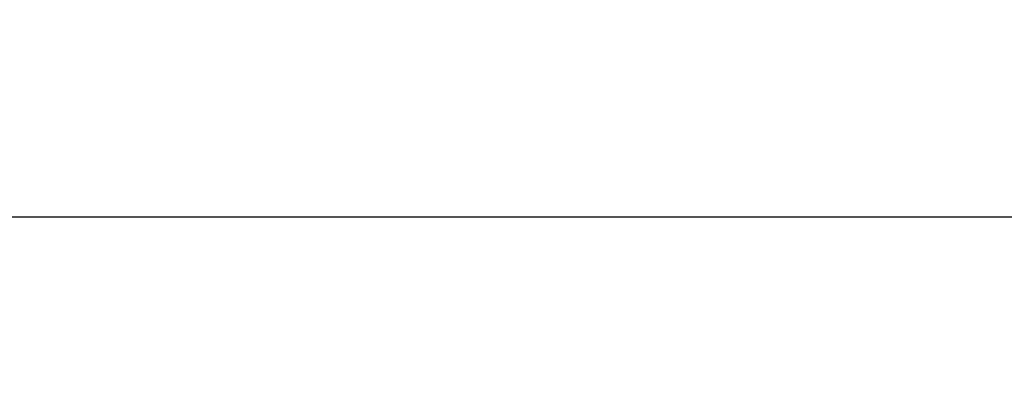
# Model space of a CAD drawing. Header units: millimetres. Extents: x 0 to 420, y 0 to 297.
# Tile 38 of 110: x 165 to 193, y 197 to 207. Entities that reach past the tile are written whole.
import ezdxf

# ---------------------------------------------------------------- set-up
doc = ezdxf.new("R2010")
doc.units = ezdxf.units.MM
doc.layers.add('标注层', color=150, linetype='Continuous')
doc.styles.add('SLDTEXTSTYLE2', font='TXT', dxfattribs={"width": 0.7})
doc.dimstyles.new('SLDDIMSTYLE1', dxfattribs={"dimtxt": 4.850694, "dimasz": 4, "dimexe": 0, "dimexo": 0.0625, "dimgap": 1.212674, "dimtad": 2, "dimlfac": 2, "dimrnd": 1e-09, "dimzin": 12, "dimdsep": 46, "dimtxsty": 'SLDTEXTSTYLE2', "dimsah": 1, "dimcen": 0.09, "dimadec": 0, "dimazin": 3, "dimtfac": 1, "dimtdec": 3, "dimtofl": 0, "dimtmove": 0, "dimatfit": 3, "dimfxl": 1, "dimfrac": 2, "dimtolj": 1, "dimtzin": 12, "dimarcsym": 0})

# ---------------------------------------------------------------- blocks, each defined once
blk = doc.blocks.new('_D_8')
at = {"layer": '标注层'}
for p, q in [((91.179, 191.853), (91.179, 203.853)), ((213.679, 191.853), (213.679, 203.853)), ((91.179, 201.853), (213.679, 201.853))]:
    blk.add_line(p, q, dxfattribs=at)
for points in [[(91.179, 201.853), (95.179, 201.353), (95.179, 202.353)], [(213.679, 201.853), (209.679, 202.353), (209.679, 201.353)]]:
    blk.add_solid(points, dxfattribs=at)
at = {"layer": '标注层', "insert": (148.195, 207.31), "char_height": 4.2333, "attachment_point": 1, "style": 'SLDTEXTSTYLE2'}
blk.add_mtext('245', dxfattribs=at)

msp = doc.modelspace()

# ---------------------------------------------------------------- dimensions: what is measured, and where the dimension line sits
at = {"layer": '标注层'}
dim = msp.add_linear_dim(base=(213.6787, 201.8527), p1=(91.1787, 191.8527), p2=(213.6787, 191.8527), angle=0, dimstyle='SLDDIMSTYLE1', dxfattribs=at)
dim.commit()
dim.dimension.update_dxf_attribs({"geometry": '_D_8', "text_midpoint": (152.4287, 201.8527), "dimtype": 160})

doc.saveas('drawing.dxf')
